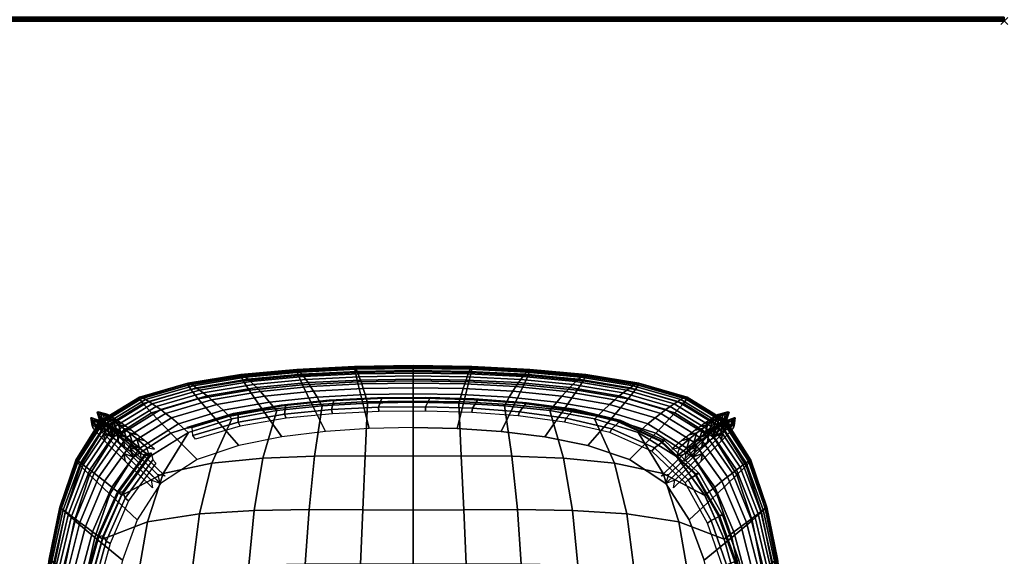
# Model space of a CAD drawing. Header units: inches. Extents: x -28 to 347, y 450 to 546.
# Tile 20 of 30: x 318 to 347, y 506 to 522. Entities that reach past the tile are written whole.
import ezdxf
from ezdxf.enums import TextEntityAlignment as Align

# ---------------------------------------------------------------- set-up
doc = ezdxf.new("R2010")
doc.units = ezdxf.units.IN
doc.header["$MEASUREMENT"] = 0
doc.header["$PDMODE"] = 3
doc.header["$PDSIZE"] = 0.1
for name, color, linetype in [('A-FURN-3-BE_HOLD-STOR-TOP-WOOD-TRIM-HORIZONTAL', 37, 'Continuous'), ('A-FURN-3-NODE', 7, 'Continuous'), ('A-FURN-3-OPENEST-SEAT-FABRIC-BASE', 144, 'Continuous'), ('A-FURN-3-OPENEST-SEAT-FABRIC-SURFACE', 141, 'Continuous'), ('A-FURN-3-OPENEST-SEAT-FRAME', 254, 'Continuous'), ('A-FURN-3-OPENEST-SEAT-THREAD', 254, 'Continuous'), ('A-FURN-HAWORTH-ATT', 7, 'Continuous')]:
    doc.layers.add(name, color=color, linetype=linetype)

# ---------------------------------------------------------------- blocks, each defined once
blk = doc.blocks.new('SOPN-XX-3D-3')
at = {"layer": 'A-FURN-3-OPENEST-SEAT-FRAME'}
for points, invisible_edges in [([(0.003, 8.58), (-1.272, 8.553), (-1.384, -8.582, 0), (0.003, -8.56, 0)], 10), ([(0.003, -8.56, 0), (0.003, 8.58), (1.279, 8.553), (1.39, -8.582, 0)], 5), ([(-5.061, 8.058), (-5.523, -8.893, 0), (-4.14, -8.875, 0), (-3.811, 8.312)], 5), ([(-2.769, -8.67, 0), (-2.545, 8.468), (-3.811, 8.312), (-4.14, -8.875, 0)], 5), ([(-1.272, 8.553), (-2.545, 8.468), (-2.769, -8.67, 0), (-1.384, -8.582, 0)], 10), ([(1.39, -8.582, 0), (1.279, 8.553), (2.551, 8.468), (2.775, -8.67, 0)], 5), ([(4.147, -8.875, 0), (2.775, -8.67, 0), (2.551, 8.468), (3.817, 8.312)], 10), ([(3.817, 8.312), (5.067, 8.058), (5.529, -8.893, 0), (4.147, -8.875, 0)], 10), ([(-5.523, -8.893, 0), (-5.061, 8.058), (-6.268, 7.65), (-6.839, -8.484, 0)], 5), ([(6.845, -8.484, 0), (5.529, -8.893, 0), (5.067, 8.058), (6.274, 7.65)], 10), ([(-7.328, 6.953), (-7.863, -7.556, 0), (-6.839, -8.484, 0), (-6.268, 7.65)], 5), ([(6.274, 7.65), (7.334, 6.953), (7.869, -7.556, 0), (6.845, -8.484, 0)], 10), ([(-7.863, -7.556, 0), (-7.328, 6.953), (-8.005, 5.904, 0), (-8.425, -6.443, 0)], 5), ([(8.431, -6.443, 0), (7.869, -7.556, 0), (7.334, 6.953), (8.012, 5.904, 0)], 10), ([(-8.436, 4.728, 0), (-8.724, -5.227, 0), (-8.425, -6.443, 0), (-8.005, 5.904, 0)], 5), ([(8.012, 5.904, 0), (8.443, 4.728, 0), (8.731, -5.227, 0), (8.431, -6.443, 0)], 10)]:
    blk.add_3dface(points, dxfattribs=dict(at, invisible_edges=invisible_edges))
at = {"layer": 'A-FURN-3-OPENEST-SEAT-FABRIC-BASE'}
mesh = blk.add_polymesh((13, 17), dxfattribs=at)
for k, corner in enumerate([(7.646, 7.735, 16.566), (7.937, 7.984, 15.5), (8.149, 8.155, 14.4), (8.321, 8.289, 13.288), (8.469, 8.398, 12.169), (8.599, 8.49, 11.047), (8.715, 8.569, 9.922), (8.819, 8.636, 8.795), (8.912, 8.693, 7.666), (8.994, 8.738, 6.537), (9.055, 8.765, 5.405), (9.086, 8.761, 4.272), (9.066, 8.709, 3.14), (8.968, 8.582, 2.018), (8.712, 8.305, 0.954), (8.129, 7.723, 0.204), (7.334, 6.953), (6.533, 8.437, 16.566), (6.813, 8.686, 15.5), (7.018, 8.857, 14.4), (7.186, 8.991, 13.288), (7.33, 9.099, 12.169), (7.458, 9.191, 11.047), (7.573, 9.269, 9.922), (7.676, 9.336, 8.795), (7.77, 9.393, 7.666), (7.852, 9.437, 6.537), (7.915, 9.463, 5.405), (7.948, 9.459, 4.272), (7.932, 9.407, 3.14), (7.84, 9.279, 2.018), (7.597, 9.002, 0.954), (7.038, 8.42, 0.204), (6.274, 7.65), (5.27, 8.832, 16.566), (5.519, 9.08, 15.5), (5.701, 9.252, 14.4), (5.851, 9.386, 13.288), (5.981, 9.496, 12.169), (6.096, 9.589, 11.047), (6.2, 9.668, 9.922), (6.295, 9.736, 8.795), (6.38, 9.794, 7.666), (6.455, 9.84, 6.537), (6.514, 9.867, 5.405), (6.545, 9.864, 4.272), (6.533, 9.813, 3.14), (6.453, 9.686, 2.018), (6.238, 9.41, 0.954), (5.744, 8.828, 0.204), (5.067, 8.058), (3.967, 9.071, 16.566), (4.168, 9.319, 15.5), (4.316, 9.492, 14.4), (4.438, 9.626, 13.288), (4.543, 9.737, 12.169), (4.637, 9.831, 11.047), (4.722, 9.911, 9.922), (4.8, 9.981, 8.795), (4.87, 10.04, 7.666), (4.932, 10.088, 6.537), (4.981, 10.116, 5.405), (5.007, 10.115, 4.272), (4.998, 10.064, 3.14), (4.935, 9.939, 2.018), (4.762, 9.663, 0.954), (4.363, 9.082, 0.204), (3.817, 8.312), (2.65, 9.213, 16.566), (2.791, 9.462, 15.5), (2.895, 9.635, 14.4), (2.98, 9.77, 13.288), (3.055, 9.882, 12.169), (3.121, 9.977, 11.047), (3.181, 10.058, 9.922), (3.236, 10.129, 8.795), (3.286, 10.19, 7.666), (3.33, 10.238, 6.537), (3.364, 10.268, 5.405), (3.383, 10.268, 4.272), (3.377, 10.218, 3.14), (3.333, 10.094, 2.018), (3.213, 9.819, 0.954), (2.934, 9.238, 0.204), (2.551, 8.468), (1.328, 9.288, 16.566), (1.4, 9.537, 15.5), (1.453, 9.71, 14.4), (1.498, 9.846, 13.288), (1.536, 9.958, 12.169), (1.57, 10.054, 11.047), (1.601, 10.136, 9.922), (1.63, 10.208, 8.795), (1.655, 10.27, 7.666), (1.678, 10.319, 6.537), (1.696, 10.35, 5.405), (1.706, 10.35, 4.272), (1.703, 10.302, 3.14), (1.681, 10.178, 2.018), (1.619, 9.903, 0.954), (1.475, 9.322, 0.204), (1.279, 8.553), (0.003, 9.311, 16.566), (0.003, 9.56, 15.5), (0.003, 9.733, 14.4), (0.003, 9.869, 13.288), (0.003, 9.982, 12.169), (0.003, 10.077, 11.047), (0.003, 10.16, 9.922), (0.003, 10.232, 8.795), (0.003, 10.294, 7.666), (0.003, 10.344, 6.537), (0.003, 10.375, 5.405), (0.003, 10.376, 4.272), (0.003, 10.328, 3.14), (0.003, 10.204, 2.018), (0.003, 9.93, 0.954), (0.003, 9.349, 0.204), (0.003, 8.58), (-1.322, 9.288, 16.566), (-1.394, 9.537, 15.5), (-1.447, 9.71, 14.4), (-1.491, 9.846, 13.288), (-1.53, 9.958, 12.169), (-1.564, 10.054, 11.047), (-1.595, 10.136, 9.922), (-1.623, 10.208, 8.795), (-1.649, 10.27, 7.666), (-1.672, 10.319, 6.537), (-1.69, 10.35, 5.405), (-1.7, 10.35, 4.272), (-1.697, 10.302, 3.14), (-1.675, 10.178, 2.018), (-1.612, 9.903, 0.954), (-1.469, 9.322, 0.204), (-1.272, 8.553), (-2.644, 9.213, 16.566), (-2.785, 9.462, 15.5), (-2.888, 9.635, 14.4), (-2.974, 9.77, 13.288), (-3.048, 9.882, 12.169), (-3.115, 9.977, 11.047), (-3.175, 10.058, 9.922), (-3.23, 10.129, 8.795), (-3.28, 10.19, 7.666), (-3.323, 10.238, 6.537), (-3.358, 10.268, 5.405), (-3.377, 10.268, 4.272), (-3.371, 10.218, 3.14), (-3.327, 10.094, 2.018), (-3.207, 9.819, 0.954), (-2.927, 9.238, 0.204), (-2.545, 8.468), (-3.961, 9.071, 16.566), (-4.162, 9.319, 15.5), (-4.31, 9.492, 14.4), (-4.431, 9.626, 13.288), (-4.537, 9.737, 12.169), (-4.631, 9.831, 11.047), (-4.716, 9.911, 9.922), (-4.794, 9.981, 8.795), (-4.864, 10.04, 7.666), (-4.926, 10.088, 6.537), (-4.974, 10.116, 5.405), (-5.001, 10.115, 4.272), (-4.992, 10.064, 3.14), (-4.929, 9.939, 2.018), (-4.756, 9.663, 0.954), (-4.357, 9.082, 0.204), (-3.811, 8.312), (-5.264, 8.832, 16.566), (-5.512, 9.08, 15.5), (-5.695, 9.252, 14.4), (-5.845, 9.386, 13.288), (-5.975, 9.496, 12.169), (-6.09, 9.589, 11.047), (-6.194, 9.668, 9.922), (-6.288, 9.736, 8.795), (-6.374, 9.794, 7.666), (-6.449, 9.84, 6.537), (-6.508, 9.867, 5.405), (-6.539, 9.864, 4.272), (-6.527, 9.813, 3.14), (-6.447, 9.686, 2.018), (-6.232, 9.41, 0.954), (-5.738, 8.828, 0.204), (-5.061, 8.058), (-6.527, 8.437, 16.566), (-6.807, 8.686, 15.5), (-7.012, 8.857, 14.4), (-7.18, 8.991, 13.288), (-7.324, 9.099, 12.169), (-7.452, 9.191, 11.047), (-7.567, 9.269, 9.922), (-7.67, 9.336, 8.795), (-7.764, 9.393, 7.666), (-7.846, 9.437, 6.537), (-7.909, 9.463, 5.405), (-7.942, 9.459, 4.272), (-7.926, 9.407, 3.14), (-7.834, 9.279, 2.018), (-7.59, 9.002, 0.954), (-7.032, 8.42, 0.204), (-6.268, 7.65), (-7.64, 7.735, 16.566), (-7.931, 7.984, 15.5), (-8.143, 8.155, 14.4), (-8.315, 8.289, 13.288), (-8.463, 8.398, 12.169), (-8.593, 8.49, 11.047), (-8.708, 8.569, 9.922), (-8.813, 8.636, 8.795), (-8.906, 8.693, 7.666), (-8.987, 8.738, 6.537), (-9.049, 8.765, 5.405), (-9.08, 8.761, 4.272), (-9.06, 8.709, 3.14), (-8.962, 8.582, 2.018), (-8.706, 8.305, 0.954), (-8.123, 7.723, 0.204), (-7.328, 6.953, 0)]):
    mesh.set_mesh_vertex(divmod(k, 17), corner)
mesh = blk.add_polymesh((13, 17), dxfattribs=at)
for k, corner in enumerate([(-7.863, -7.556, 0), (-8.688, -8.273, 0.231), (-9.263, -8.787, 1.028), (-9.513, -9.026, 2.098), (-9.613, -9.136, 3.215), (-9.633, -9.177, 4.342), (-9.602, -9.174, 5.47), (-9.537, -9.142, 6.595), (-9.453, -9.093, 7.719), (-9.355, -9.032, 8.841), (-9.245, -8.961, 9.962), (-9.123, -8.88, 11.08), (-8.987, -8.786, 12.196), (-8.832, -8.675, 13.308), (-8.652, -8.543, 14.413), (-8.431, -8.375, 15.507), (-8.13, -8.138, 16.566), (-8.425, -6.443, 0), (-9.251, -7.131, 0.23), (-9.833, -7.623, 1.026), (-10.091, -7.849, 2.096), (-10.202, -7.953, 3.214), (-10.236, -7.99, 4.341), (-10.219, -7.984, 5.468), (-10.171, -7.951, 6.594), (-10.103, -7.9, 7.718), (-10.021, -7.839, 8.84), (-9.928, -7.768, 9.961), (-9.821, -7.687, 11.079), (-9.698, -7.594, 12.195), (-9.555, -7.486, 13.307), (-9.383, -7.358, 14.413), (-9.168, -7.196, 15.506), (-8.869, -6.967, 16.566), (-8.724, -5.227, 0), (-9.551, -5.833, 0.229), (-10.137, -6.265, 1.022), (-10.403, -6.462, 2.092), (-10.524, -6.551, 3.21), (-10.568, -6.582, 4.337), (-10.564, -6.574, 5.465), (-10.529, -6.542, 6.591), (-10.474, -6.495, 7.715), (-10.407, -6.437, 8.838), (-10.327, -6.372, 9.959), (-10.232, -6.298, 11.078), (-10.121, -6.214, 12.194), (-9.987, -6.116, 13.306), (-9.823, -6.001, 14.412), (-9.613, -5.857, 15.506), (-9.316, -5.655, 16.566), (-8.906, -3.986, 0), (-9.731, -4.471, 0.227), (-10.321, -4.811, 1.016), (-10.59, -4.966, 2.085), (-10.715, -5.035, 3.204), (-10.765, -5.057, 4.331), (-10.766, -5.048, 5.46), (-10.738, -5.019, 6.586), (-10.69, -4.979, 7.711), (-10.629, -4.93, 8.834), (-10.556, -4.875, 9.955), (-10.468, -4.813, 11.075), (-10.362, -4.743, 12.192), (-10.234, -4.663, 13.305), (-10.074, -4.569, 14.411), (-9.867, -4.453, 15.506), (-9.571, -4.29, 16.566), (-9.017, -2.737, 0), (-9.839, -3.068, 0.224), (-10.429, -3.297, 1.009), (-10.701, -3.398, 2.077), (-10.827, -3.443, 3.196), (-10.878, -3.456, 4.324), (-10.882, -3.448, 5.453), (-10.855, -3.426, 6.58), (-10.81, -3.396, 7.705), (-10.751, -3.36, 8.829), (-10.681, -3.32, 9.951), (-10.595, -3.276, 11.071), (-10.492, -3.225, 12.189), (-10.365, -3.169, 13.303), (-10.207, -3.102, 14.41), (-10.002, -3.021, 15.505), (-9.708, -2.909, 16.566), (-9.075, -1.485, 0), (-9.893, -1.642, 0.221), (-10.484, -1.743, 1), (-10.757, -1.786, 2.068), (-10.882, -1.805, 3.187), (-10.934, -1.808, 4.316), (-10.937, -1.802, 5.445), (-10.911, -1.79, 6.573), (-10.866, -1.773, 7.699), (-10.808, -1.753, 8.824), (-10.737, -1.732, 9.947), (-10.652, -1.708, 11.067), (-10.55, -1.681, 12.186), (-10.424, -1.651, 13.3), (-10.267, -1.617, 14.408), (-10.062, -1.576, 15.504), (-9.769, -1.521, 16.566), (-9.088, -0.231, 0), (-9.903, -0.205, 0.217), (-10.495, -0.171, 0.991), (-10.768, -0.151, 2.058), (-10.893, -0.143, 3.178), (-10.943, -0.138, 4.307), (-10.946, -0.134, 5.437), (-10.919, -0.132, 6.566), (-10.874, -0.13, 7.693), (-10.815, -0.128, 8.818), (-10.745, -0.127, 9.942), (-10.66, -0.126, 11.063), (-10.558, -0.125, 12.182), (-10.432, -0.124, 13.298), (-10.276, -0.125, 14.407), (-10.072, -0.127, 15.503), (-9.78, -0.133, 16.566), (-9.041, 1.022, 0), (-9.852, 1.232, 0.214), (-10.445, 1.401, 0.982), (-10.718, 1.482, 2.048), (-10.842, 1.518, 3.168), (-10.892, 1.532, 4.298), (-10.895, 1.532, 5.429), (-10.868, 1.525, 6.559), (-10.823, 1.512, 7.686), (-10.765, 1.495, 8.812), (-10.694, 1.477, 9.937), (-10.61, 1.456, 11.059), (-10.508, 1.431, 12.179), (-10.383, 1.402, 13.295), (-10.227, 1.367, 14.405), (-10.025, 1.321, 15.503), (-9.734, 1.255, 16.566), (-8.923, 2.27, 0), (-9.73, 2.654, 0.211), (-10.323, 2.95, 0.973), (-10.597, 3.09, 2.039), (-10.72, 3.152, 3.159), (-10.769, 3.175, 4.29), (-10.771, 3.174, 5.422), (-10.743, 3.157, 6.552), (-10.697, 3.131, 7.68), (-10.638, 3.098, 8.807), (-10.568, 3.061, 9.932), (-10.483, 3.019, 11.055), (-10.381, 2.971, 12.176), (-10.256, 2.914, 13.293), (-10.1, 2.847, 14.404), (-9.898, 2.761, 15.502), (-9.609, 2.638, 16.566), (-8.728, 3.509, 0), (-9.531, 4.046, 0.208), (-10.124, 4.454, 0.966), (-10.396, 4.647, 2.031), (-10.517, 4.733, 3.152), (-10.563, 4.765, 4.283), (-10.562, 4.762, 5.415), (-10.531, 4.739, 6.546), (-10.482, 4.702, 7.675), (-10.42, 4.656, 8.802), (-10.347, 4.604, 9.928), (-10.259, 4.545, 11.052), (-10.155, 4.477, 12.173), (-10.028, 4.397, 13.291), (-9.872, 4.302, 14.402), (-9.669, 4.181, 15.501), (-9.381, 4.008, 16.566), (-8.436, 4.728, 0), (-9.237, 5.387, 0.206), (-9.828, 5.886, 0.96), (-10.097, 6.122, 2.024), (-10.212, 6.227, 3.145), (-10.252, 6.268, 4.277), (-10.244, 6.266, 5.41), (-10.206, 6.238, 6.541), (-10.15, 6.194, 7.67), (-10.081, 6.14, 8.798), (-10.001, 6.077, 9.925), (-9.907, 6.005, 11.049), (-9.797, 5.922, 12.171), (-9.666, 5.825, 13.289), (-9.507, 5.708, 14.401), (-9.302, 5.559, 15.501), (-9.014, 5.346, 16.566), (-8.005, 5.904, 0), (-8.803, 6.645, 0.204), (-9.39, 7.204, 0.956), (-9.653, 7.469, 2.02), (-9.76, 7.588, 3.141), (-9.79, 7.635, 4.273), (-9.771, 7.635, 5.406), (-9.722, 7.605, 6.538), (-9.653, 7.558, 7.667), (-9.573, 7.499, 8.796), (-9.481, 7.43, 9.922), (-9.377, 7.351, 11.047), (-9.257, 7.26, 12.17), (-9.118, 7.152, 13.288), (-8.953, 7.022, 14.4), (-8.745, 6.855, 15.5), (-8.455, 6.616, 16.566), (-7.328, 6.953, 0), (-8.123, 7.723, 0.204), (-8.706, 8.305, 0.954), (-8.962, 8.582, 2.018), (-9.06, 8.709, 3.14), (-9.08, 8.761, 4.272), (-9.049, 8.765, 5.405), (-8.987, 8.738, 6.537), (-8.906, 8.693, 7.666), (-8.813, 8.636, 8.795), (-8.708, 8.569, 9.922), (-8.593, 8.49, 11.047), (-8.463, 8.398, 12.169), (-8.315, 8.289, 13.288), (-8.143, 8.155, 14.4), (-7.931, 7.984, 15.5), (-7.64, 7.735, 16.566)]):
    mesh.set_mesh_vertex(divmod(k, 17), corner)
mesh = blk.add_polymesh((13, 17), dxfattribs=at)
for k, corner in enumerate([(8.136, -8.138, 16.566), (8.437, -8.375, 15.507), (8.658, -8.543, 14.413), (8.839, -8.675, 13.308), (8.993, -8.786, 12.196), (9.13, -8.88, 11.08), (9.251, -8.961, 9.962), (9.361, -9.032, 8.841), (9.459, -9.093, 7.719), (9.544, -9.142, 6.595), (9.608, -9.174, 5.47), (9.639, -9.177, 4.342), (9.619, -9.136, 3.215), (9.519, -9.026, 2.098), (9.27, -8.787, 1.028), (8.694, -8.273, 0.231), (7.869, -7.556, 0), (8.875, -6.967, 16.566), (9.174, -7.196, 15.506), (9.389, -7.358, 14.413), (9.561, -7.486, 13.307), (9.704, -7.594, 12.195), (9.827, -7.687, 11.079), (9.934, -7.768, 9.961), (10.027, -7.839, 8.84), (10.109, -7.9, 7.718), (10.177, -7.951, 6.594), (10.225, -7.984, 5.468), (10.242, -7.99, 4.341), (10.208, -7.953, 3.214), (10.097, -7.849, 2.096), (9.839, -7.623, 1.026), (9.257, -7.131, 0.23), (8.431, -6.443, 0), (9.323, -5.655, 16.566), (9.619, -5.857, 15.506), (9.829, -6.001, 14.412), (9.993, -6.116, 13.306), (10.127, -6.214, 12.194), (10.239, -6.298, 11.078), (10.333, -6.372, 9.959), (10.413, -6.437, 8.838), (10.481, -6.495, 7.715), (10.535, -6.542, 6.591), (10.57, -6.574, 5.465), (10.574, -6.582, 4.337), (10.53, -6.551, 3.21), (10.41, -6.462, 2.092), (10.144, -6.265, 1.022), (9.557, -5.833, 0.229), (8.731, -5.227, 0), (9.578, -4.29, 16.566), (9.873, -4.453, 15.506), (10.08, -4.569, 14.411), (10.24, -4.663, 13.305), (10.368, -4.743, 12.192), (10.474, -4.813, 11.075), (10.562, -4.875, 9.955), (10.635, -4.93, 8.834), (10.696, -4.979, 7.711), (10.744, -5.019, 6.586), (10.773, -5.048, 5.46), (10.771, -5.057, 4.331), (10.721, -5.035, 3.204), (10.597, -4.966, 2.085), (10.327, -4.811, 1.016), (9.737, -4.471, 0.227), (8.913, -3.986, 0), (9.714, -2.909, 16.566), (10.008, -3.021, 15.505), (10.213, -3.102, 14.41), (10.372, -3.169, 13.303), (10.498, -3.225, 12.189), (10.601, -3.276, 11.071), (10.687, -3.32, 9.951), (10.758, -3.36, 8.829), (10.816, -3.396, 7.705), (10.862, -3.426, 6.58), (10.888, -3.448, 5.453), (10.884, -3.456, 4.324), (10.833, -3.443, 3.196), (10.707, -3.398, 2.077), (10.436, -3.297, 1.009), (9.845, -3.068, 0.224), (9.023, -2.737), (9.776, -1.521, 16.566), (10.068, -1.576, 15.504), (10.273, -1.617, 14.408), (10.43, -1.651, 13.3), (10.556, -1.681, 12.186), (10.659, -1.708, 11.067), (10.743, -1.732, 9.947), (10.814, -1.753, 8.824), (10.872, -1.773, 7.699), (10.917, -1.79, 6.573), (10.943, -1.802, 5.445), (10.94, -1.808, 4.316), (10.888, -1.805, 3.187), (10.763, -1.786, 2.068), (10.491, -1.743, 1), (9.899, -1.642, 0.221), (9.081, -1.485, 0), (9.787, -0.133, 16.566), (10.078, -0.127, 15.503), (10.282, -0.125, 14.407), (10.438, -0.124, 13.298), (10.564, -0.125, 12.182), (10.666, -0.126, 11.063), (10.751, -0.127, 9.942), (10.822, -0.128, 8.818), (10.88, -0.13, 7.693), (10.926, -0.132, 6.566), (10.952, -0.134, 5.437), (10.949, -0.138, 4.307), (10.899, -0.143, 3.178), (10.774, -0.151, 2.058), (10.501, -0.171, 0.991), (9.909, -0.205, 0.217), (9.094, -0.231, 0), (9.74, 1.255, 16.566), (10.031, 1.321, 15.503), (10.233, 1.367, 14.405), (10.389, 1.402, 13.295), (10.514, 1.431, 12.179), (10.616, 1.456, 11.059), (10.701, 1.477, 9.937), (10.771, 1.495, 8.812), (10.829, 1.512, 7.686), (10.874, 1.525, 6.559), (10.901, 1.532, 5.429), (10.899, 1.532, 4.298), (10.848, 1.518, 3.168), (10.724, 1.482, 2.048), (10.451, 1.401, 0.982), (9.858, 1.232, 0.214), (9.047, 1.022, 0), (9.615, 2.638, 16.566), (9.905, 2.761, 15.502), (10.107, 2.847, 14.404), (10.262, 2.914, 13.293), (10.387, 2.971, 12.176), (10.489, 3.019, 11.055), (10.574, 3.061, 9.932), (10.645, 3.098, 8.807), (10.703, 3.131, 7.68), (10.75, 3.157, 6.552), (10.777, 3.174, 5.422), (10.775, 3.175, 4.29), (10.726, 3.152, 3.159), (10.603, 3.09, 2.039), (10.33, 2.95, 0.973), (9.736, 2.654, 0.211), (8.929, 2.27, 0), (9.387, 4.008, 16.566), (9.676, 4.181, 15.501), (9.878, 4.302, 14.402), (10.035, 4.397, 13.291), (10.161, 4.477, 12.173), (10.265, 4.545, 11.052), (10.353, 4.604, 9.928), (10.426, 4.656, 8.802), (10.488, 4.702, 7.675), (10.538, 4.739, 6.546), (10.568, 4.762, 5.415), (10.57, 4.765, 4.283), (10.523, 4.733, 3.152), (10.403, 4.647, 2.031), (10.13, 4.454, 0.966), (9.537, 4.046, 0.208), (8.734, 3.509, 0), (9.02, 5.346, 16.566), (9.309, 5.559, 15.501), (9.513, 5.708, 14.401), (9.673, 5.825, 13.289), (9.804, 5.922, 12.171), (9.913, 6.005, 11.049), (10.007, 6.077, 9.925), (10.087, 6.14, 8.798), (10.156, 6.194, 7.67), (10.213, 6.238, 6.541), (10.25, 6.266, 5.41), (10.258, 6.268, 4.277), (10.218, 6.227, 3.145), (10.103, 6.122, 2.024), (9.834, 5.886, 0.96), (9.243, 5.387, 0.206), (8.443, 4.728, 0), (8.461, 6.616, 16.566), (8.751, 6.855, 15.5), (8.959, 7.022, 14.4), (9.125, 7.152, 13.288), (9.264, 7.26, 12.17), (9.383, 7.351, 11.047), (9.487, 7.43, 9.922), (9.579, 7.499, 8.796), (9.66, 7.558, 7.667), (9.728, 7.605, 6.538), (9.777, 7.635, 5.406), (9.796, 7.635, 4.273), (9.766, 7.588, 3.141), (9.659, 7.469, 2.02), (9.396, 7.204, 0.956), (8.809, 6.645, 0.204), (8.012, 5.904, 0), (7.646, 7.735, 16.566), (7.937, 7.984, 15.5), (8.149, 8.155, 14.4), (8.321, 8.289, 13.288), (8.469, 8.398, 12.169), (8.599, 8.49, 11.047), (8.715, 8.569, 9.922), (8.819, 8.636, 8.795), (8.912, 8.693, 7.666), (8.994, 8.738, 6.537), (9.055, 8.765, 5.405), (9.086, 8.761, 4.272), (9.066, 8.709, 3.14), (8.968, 8.582, 2.018), (8.712, 8.305, 0.954), (8.129, 7.723, 0.204), (7.334, 6.953)]):
    mesh.set_mesh_vertex(divmod(k, 17), corner)
at = {"layer": 'A-FURN-3-OPENEST-SEAT-FABRIC-SURFACE'}
mesh = blk.add_polymesh((13, 13), dxfattribs=at)
for k, corner in enumerate([(-8.13, -8.138, 16.566), (-7.005, -9.028, 16.566), (-5.68, -9.579, 16.566), (-4.284, -9.911, 16.566), (-2.863, -10.105, 16.566), (-1.431, -10.202, 16.566), (0.003, -10.231, 16.566), (1.438, -10.202, 16.566), (2.869, -10.105, 16.566), (4.291, -9.911, 16.566), (5.686, -9.579, 16.566), (7.011, -9.028, 16.566), (8.136, -8.138, 16.566), (-8.87, -6.964, 16.566), (-7.663, -7.763, 16.606), (-6.202, -8.211, 16.668), (-4.64, -8.438, 16.74), (-3.054, -8.536, 16.807), (-1.492, -8.564, 16.857), (0.003, -8.565, 16.877), (1.499, -8.564, 16.857), (3.06, -8.536, 16.807), (4.646, -8.438, 16.74), (6.208, -8.211, 16.668), (7.669, -7.763, 16.606), (8.876, -6.964, 16.566), (-9.317, -5.651, 16.566), (-8.009, -6.287, 16.667), (-6.466, -6.638, 16.789), (-4.827, -6.809, 16.914), (-3.167, -6.878, 17.023), (-1.541, -6.892, 17.102), (0.003, -6.891, 17.132), (1.547, -6.892, 17.102), (3.173, -6.878, 17.023), (4.834, -6.809, 16.914), (6.473, -6.638, 16.789), (8.015, -6.287, 16.667), (9.323, -5.651, 16.566), (-9.572, -4.287, 16.566), (-8.157, -4.723, 16.737), (-6.569, -4.975, 16.911), (-4.908, -5.111, 17.074), (-3.23, -5.177, 17.206), (-1.581, -5.203, 17.297), (0.003, -5.208, 17.333), (1.587, -5.203, 17.297), (3.236, -5.177, 17.206), (4.914, -5.111, 17.074), (6.575, -4.975, 16.911), (8.163, -4.723, 16.737), (9.578, -4.287, 16.566), (-9.708, -2.906, 16.566), (-8.195, -3.142, 16.801), (-6.583, -3.298, 17.016), (-4.929, -3.401, 17.201), (-3.263, -3.468, 17.34), (-1.611, -3.507, 17.431), (0.003, -3.519, 17.466), (1.617, -3.507, 17.431), (3.269, -3.468, 17.34), (4.935, -3.401, 17.201), (6.589, -3.298, 17.016), (8.201, -3.142, 16.801), (9.714, -2.906, 16.566), (-9.769, -1.52, 16.566), (-8.183, -1.597, 16.849), (-6.562, -1.666, 17.09), (-4.923, -1.727, 17.286), (-3.276, -1.778, 17.424), (-1.631, -1.813, 17.511), (0.003, -1.827, 17.544), (1.637, -1.813, 17.511), (3.282, -1.778, 17.424), (4.929, -1.727, 17.286), (6.569, -1.666, 17.09), (8.19, -1.597, 16.849), (9.776, -1.52, 16.566), (-9.78, -0.133, 16.566), (-8.167, -0.133, 16.868), (-6.544, -0.133, 17.117), (-4.914, -0.133, 17.315), (-3.278, -0.133, 17.451), (-1.638, -0.133, 17.535), (0.003, -0.133, 17.566), (1.645, -0.133, 17.535), (3.284, -0.133, 17.451), (4.92, -0.133, 17.315), (6.55, -0.133, 17.117), (8.173, -0.133, 16.868), (9.787, -0.133, 16.566), (-9.734, 1.254, 16.566), (-8.149, 1.312, 16.848), (-6.532, 1.357, 17.085), (-4.899, 1.394, 17.277), (-3.26, 1.424, 17.411), (-1.623, 1.444, 17.494), (0.003, 1.452, 17.526), (1.629, 1.444, 17.494), (3.266, 1.424, 17.411), (4.906, 1.394, 17.277), (6.538, 1.357, 17.085), (8.155, 1.312, 16.848), (9.741, 1.254, 16.566), (-9.609, 2.636, 16.566), (-8.095, 2.818, 16.799), (-6.495, 2.918, 17.008), (-4.858, 2.978, 17.186), (-3.212, 3.012, 17.318), (-1.584, 3.03, 17.404), (0.003, 3.035, 17.437), (1.59, 3.03, 17.404), (3.218, 3.012, 17.318), (4.864, 2.978, 17.186), (6.501, 2.918, 17.008), (8.101, 2.818, 16.799), (9.615, 2.636, 16.566), (-9.381, 4.005, 16.566), (-7.965, 4.344, 16.734), (-6.398, 4.507, 16.902), (-4.771, 4.583, 17.057), (-3.133, 4.612, 17.181), (-1.529, 4.616, 17.266), (0.003, 4.614, 17.299), (1.535, 4.616, 17.266), (3.139, 4.612, 17.181), (4.777, 4.583, 17.057), (6.404, 4.507, 16.902), (7.971, 4.344, 16.734), (9.388, 4.005, 16.566), (-9.015, 5.343, 16.566), (-7.706, 5.841, 16.665), (-6.198, 6.072, 16.781), (-4.614, 6.171, 16.899), (-3.018, 6.199, 17.001), (-1.463, 6.194, 17.075), (0.003, 6.187, 17.103), (1.469, 6.194, 17.075), (3.025, 6.199, 17.001), (4.62, 6.171, 16.899), (6.204, 6.072, 16.781), (7.712, 5.841, 16.665), (9.021, 5.343, 16.566), (-8.456, 6.613, 16.566), (-7.251, 7.242, 16.605), (-5.84, 7.547, 16.664), (-4.356, 7.691, 16.731), (-2.858, 7.746, 16.794), (-1.392, 7.756, 16.84), (0.003, 7.753, 16.859), (1.398, 7.756, 16.84), (2.865, 7.746, 16.794), (4.362, 7.691, 16.731), (5.846, 7.547, 16.664), (7.258, 7.242, 16.605), (8.462, 6.613, 16.566), (-7.64, 7.735, 16.566), (-6.52, 8.44, 16.566), (-5.257, 8.833, 16.566), (-3.956, 9.071, 16.566), (-2.641, 9.213, 16.566), (-1.32, 9.288, 16.566), (0.003, 9.311, 16.566), (1.326, 9.288, 16.566), (2.647, 9.213, 16.566), (3.962, 9.071, 16.566), (5.263, 8.833, 16.566), (6.526, 8.44, 16.566), (7.646, 7.735, 16.566)]):
    mesh.set_mesh_vertex(divmod(k, 13), corner)
at = {"layer": 'A-FURN-3-OPENEST-SEAT-THREAD'}
mesh = blk.add_polymesh((2, 48), dxfattribs=dict(at, n_close=True))
for k, corner in enumerate([(-6.556, 8.591, 16.504), (-5.214, 8.999, 16.504), (-3.832, 9.241, 16.504), (-2.435, 9.38, 16.504), (-1.034, 9.448, 16.504), (0.37, 9.459, 16.504), (1.772, 9.418, 16.504), (3.171, 9.313, 16.504), (4.561, 9.119, 16.504), (5.922, 8.79, 16.504), (7.186, 8.207, 16.504), (8.185, 7.258, 16.504), (8.88, 6.048, 16.504), (9.35, 4.729, 16.504), (9.652, 3.36, 16.504), (9.831, 1.969, 16.504), (9.918, 0.569, 16.504), (9.936, -0.834, 16.504), (9.899, -2.237, 16.504), (9.798, -3.636, 16.504), (9.598, -5.024, 16.504), (9.24, -6.378, 16.504), (8.637, -7.634, 16.504), (7.716, -8.667, 16.504), (6.531, -9.395, 16.504), (5.209, -9.852, 16.504), (3.835, -10.13, 16.504), (2.441, -10.289, 16.504), (1.04, -10.365, 16.504), (-0.363, -10.379, 16.504), (-1.766, -10.335, 16.504), (-3.164, -10.22, 16.504), (-4.551, -10.007, 16.504), (-5.906, -9.652, 16.504), (-7.184, -9.083, 16.504), (-8.273, -8.201, 16.504), (-9.017, -7.012, 16.504), (-9.469, -5.683, 16.504), (-9.726, -4.303, 16.504), (-9.863, -2.907, 16.504), (-9.925, -1.505, 16.504), (-9.935, -0.101, 16.504), (-9.886, 1.302, 16.504), (-9.756, 2.699, 16.504), (-9.521, 4.082, 16.504), (-9.144, 5.434, 16.504), (-8.574, 6.716, 16.504), (-7.748, 7.85, 16.504), (-6.538, 8.565, 16.646), (-5.199, 8.971, 16.646), (-3.821, 9.211, 16.646), (-2.429, 9.351, 16.646), (-1.031, 9.418, 16.646), (0.369, 9.429, 16.646), (1.767, 9.388, 16.646), (3.163, 9.283, 16.646), (4.548, 9.091, 16.646), (5.906, 8.764, 16.646), (7.167, 8.184, 16.646), (8.163, 7.237, 16.646), (8.855, 6.03, 16.646), (9.323, 4.715, 16.646), (9.623, 3.35, 16.646), (9.802, 1.962, 16.646), (9.888, 0.566, 16.646), (9.906, -0.833, 16.646), (9.869, -2.232, 16.646), (9.769, -3.628, 16.646), (9.57, -5.012, 16.646), (9.213, -6.361, 16.646), (8.613, -7.615, 16.646), (7.696, -8.645, 16.646), (6.514, -9.37, 16.646), (5.194, -9.824, 16.646), (3.824, -10.101, 16.646), (2.434, -10.26, 16.646), (1.037, -10.335, 16.646), (-0.362, -10.349, 16.646), (-1.761, -10.305, 16.646), (-3.155, -10.191, 16.646), (-4.538, -9.979, 16.646), (-5.89, -9.627, 16.646), (-7.165, -9.06, 16.646), (-8.251, -8.181, 16.646), (-8.992, -6.994, 16.646), (-9.441, -5.669, 16.646), (-9.697, -4.293, 16.646), (-9.833, -2.9, 16.646), (-9.895, -1.502, 16.646), (-9.905, -0.102, 16.646), (-9.856, 1.297, 16.646), (-9.727, 2.69, 16.646), (-9.493, 4.07, 16.646), (-9.118, 5.418, 16.646), (-8.55, 6.697, 16.646), (-7.727, 7.828, 16.646)]):
    mesh.set_mesh_vertex(divmod(k, 48), corner)
mesh = blk.add_polymesh((2, 48), dxfattribs=dict(at, n_close=True))
for k, corner in enumerate([(-6.538, 8.565, 16.646), (-5.199, 8.971, 16.646), (-3.821, 9.211, 16.646), (-2.429, 9.351, 16.646), (-1.031, 9.418, 16.646), (0.369, 9.429, 16.646), (1.767, 9.388, 16.646), (3.163, 9.283, 16.646), (4.548, 9.091, 16.646), (5.906, 8.764, 16.646), (7.167, 8.184, 16.646), (8.163, 7.237, 16.646), (8.855, 6.03, 16.646), (9.323, 4.715, 16.646), (9.623, 3.35, 16.646), (9.802, 1.962, 16.646), (9.888, 0.566, 16.646), (9.906, -0.833, 16.646), (9.869, -2.232, 16.646), (9.769, -3.628, 16.646), (9.57, -5.012, 16.646), (9.213, -6.361, 16.646), (8.613, -7.615, 16.646), (7.696, -8.645, 16.646), (6.514, -9.37, 16.646), (5.194, -9.824, 16.646), (3.824, -10.101, 16.646), (2.434, -10.26, 16.646), (1.037, -10.335, 16.646), (-0.362, -10.349, 16.646), (-1.761, -10.305, 16.646), (-3.155, -10.191, 16.646), (-4.538, -9.979, 16.646), (-5.89, -9.627, 16.646), (-7.165, -9.06, 16.646), (-8.251, -8.181, 16.646), (-8.992, -6.994, 16.646), (-9.441, -5.669, 16.646), (-9.697, -4.293, 16.646), (-9.833, -2.9, 16.646), (-9.895, -1.502, 16.646), (-9.905, -0.102, 16.646), (-9.856, 1.297, 16.646), (-9.727, 2.69, 16.646), (-9.493, 4.07, 16.646), (-9.118, 5.418, 16.646), (-8.55, 6.697, 16.646), (-7.727, 7.828, 16.646), (-6.414, 8.583, 16.566), (-5.075, 8.988, 16.566), (-3.697, 9.229, 16.566), (-2.305, 9.368, 16.566), (-0.907, 9.436, 16.566), (0.492, 9.447, 16.566), (1.891, 9.406, 16.566), (3.286, 9.301, 16.566), (4.672, 9.109, 16.566), (6.03, 8.781, 16.566), (7.291, 8.202, 16.566), (8.287, 7.255, 16.566), (8.979, 6.048, 16.566), (9.446, 4.732, 16.566), (9.747, 3.367, 16.566), (9.926, 1.98, 16.566), (10.012, 0.584, 16.566), (10.03, -0.816, 16.566), (9.993, -2.214, 16.566), (9.892, -3.61, 16.566), (9.694, -4.994, 16.566), (9.337, -6.344, 16.566), (8.737, -7.598, 16.566), (7.82, -8.628, 16.566), (6.637, -9.352, 16.566), (5.318, -9.807, 16.566), (3.948, -10.083, 16.566), (2.558, -10.242, 16.566), (1.161, -10.318, 16.566), (-0.239, -10.331, 16.566), (-1.637, -10.288, 16.566), (-3.032, -10.173, 16.566), (-4.414, -9.962, 16.566), (-5.766, -9.609, 16.566), (-7.042, -9.042, 16.566), (-8.127, -8.163, 16.566), (-8.868, -6.976, 16.566), (-9.317, -5.651, 16.566), (-9.573, -4.275, 16.566), (-9.71, -2.882, 16.566), (-9.771, -1.484, 16.566), (-9.781, -0.084, 16.566), (-9.732, 1.314, 16.566), (-9.603, 2.708, 16.566), (-9.369, 4.088, 16.566), (-8.994, 5.436, 16.566), (-8.426, 6.714, 16.566), (-7.603, 7.846, 16.566)]):
    mesh.set_mesh_vertex(divmod(k, 48), corner)
mesh = blk.add_polymesh((2, 48), dxfattribs=dict(at, n_close=True))
for k, corner in enumerate([(-6.414, 8.583, 16.566), (-5.075, 8.988, 16.566), (-3.697, 9.229, 16.566), (-2.305, 9.368, 16.566), (-0.907, 9.436, 16.566), (0.492, 9.447, 16.566), (1.891, 9.406, 16.566), (3.286, 9.301, 16.566), (4.672, 9.109, 16.566), (6.03, 8.781, 16.566), (7.291, 8.202, 16.566), (8.287, 7.255, 16.566), (8.979, 6.048, 16.566), (9.446, 4.732, 16.566), (9.747, 3.367, 16.566), (9.926, 1.98, 16.566), (10.012, 0.584, 16.566), (10.03, -0.816, 16.566), (9.993, -2.214, 16.566), (9.892, -3.61, 16.566), (9.694, -4.994, 16.566), (9.337, -6.344, 16.566), (8.737, -7.598, 16.566), (7.82, -8.628, 16.566), (6.637, -9.352, 16.566), (5.318, -9.807, 16.566), (3.948, -10.083, 16.566), (2.558, -10.242, 16.566), (1.161, -10.318, 16.566), (-0.239, -10.331, 16.566), (-1.637, -10.288, 16.566), (-3.032, -10.173, 16.566), (-4.414, -9.962, 16.566), (-5.766, -9.609, 16.566), (-7.042, -9.042, 16.566), (-8.127, -8.163, 16.566), (-8.868, -6.976, 16.566), (-9.317, -5.651, 16.566), (-9.573, -4.275, 16.566), (-9.71, -2.882, 16.566), (-9.771, -1.484, 16.566), (-9.781, -0.084, 16.566), (-9.732, 1.314, 16.566), (-9.603, 2.708, 16.566), (-9.369, 4.088, 16.566), (-8.994, 5.436, 16.566), (-8.426, 6.714, 16.566), (-7.603, 7.846, 16.566), (-6.387, 8.35, 16.746), (-5.078, 8.739, 16.746), (-3.731, 8.97, 16.746), (-2.371, 9.103, 16.746), (-1.006, 9.168, 16.746), (0.36, 9.18, 16.746), (1.726, 9.14, 16.746), (3.089, 9.04, 16.746), (4.442, 8.856, 16.746), (5.77, 8.544, 16.746), (7.007, 7.99, 16.746), (7.98, 7.064, 16.746), (8.648, 5.881, 16.746), (9.096, 4.594, 16.746), (9.385, 3.26, 16.746), (9.556, 1.905, 16.746), (9.639, 0.541, 16.746), (9.656, -0.825, 16.746), (9.621, -2.191, 16.746), (9.525, -3.554, 16.746), (9.335, -4.906, 16.746), (8.995, -6.226, 16.746), (8.419, -7.455, 16.746), (7.524, -8.462, 16.746), (6.365, -9.161, 16.746), (5.074, -9.596, 16.746), (3.734, -9.861, 16.746), (2.377, -10.013, 16.746), (1.012, -10.086, 16.746), (-0.354, -10.099, 16.746), (-1.72, -10.057, 16.746), (-3.082, -9.949, 16.746), (-4.433, -9.748, 16.746), (-5.756, -9.412, 16.746), (-7.006, -8.867, 16.746), (-8.065, -8.007, 16.746), (-8.779, -6.844, 16.746), (-9.209, -5.547, 16.746), (-9.454, -4.203, 16.746), (-9.586, -2.843, 16.746), (-9.645, -1.477, 16.746), (-9.655, -0.11, 16.746), (-9.609, 1.255, 16.746), (-9.486, 2.617, 16.746), (-9.261, 3.965, 16.746), (-8.901, 5.283, 16.746), (-8.354, 6.535, 16.746), (-7.553, 7.642, 16.746)]):
    mesh.set_mesh_vertex(divmod(k, 48), corner)
mesh = blk.add_polymesh((2, 48), dxfattribs=dict(at, n_close=True))
for k, corner in enumerate([(-6.387, 8.35, 16.746), (-5.078, 8.739, 16.746), (-3.731, 8.97, 16.746), (-2.371, 9.103, 16.746), (-1.006, 9.168, 16.746), (0.36, 9.18, 16.746), (1.726, 9.14, 16.746), (3.089, 9.04, 16.746), (4.442, 8.856, 16.746), (5.77, 8.544, 16.746), (7.007, 7.99, 16.746), (7.98, 7.064, 16.746), (8.648, 5.881, 16.746), (9.096, 4.594, 16.746), (9.385, 3.26, 16.746), (9.556, 1.905, 16.746), (9.639, 0.541, 16.746), (9.656, -0.825, 16.746), (9.621, -2.191, 16.746), (9.525, -3.554, 16.746), (9.335, -4.906, 16.746), (8.995, -6.226, 16.746), (8.419, -7.455, 16.746), (7.524, -8.462, 16.746), (6.365, -9.161, 16.746), (5.074, -9.596, 16.746), (3.734, -9.861, 16.746), (2.377, -10.013, 16.746), (1.012, -10.086, 16.746), (-0.354, -10.099, 16.746), (-1.72, -10.057, 16.746), (-3.082, -9.949, 16.746), (-4.433, -9.748, 16.746), (-5.756, -9.412, 16.746), (-7.006, -8.867, 16.746), (-8.065, -8.007, 16.746), (-8.779, -6.844, 16.746), (-9.209, -5.547, 16.746), (-9.454, -4.203, 16.746), (-9.586, -2.843, 16.746), (-9.645, -1.477, 16.746), (-9.655, -0.11, 16.746), (-9.609, 1.255, 16.746), (-9.486, 2.617, 16.746), (-9.261, 3.965, 16.746), (-8.901, 5.283, 16.746), (-8.354, 6.535, 16.746), (-7.553, 7.642, 16.746), (-6.311, 8.243, 16.629), (-5.017, 8.623, 16.629), (-3.686, 8.849, 16.629), (-2.343, 8.98, 16.629), (-0.994, 9.044, 16.629), (0.356, 9.055, 16.629), (1.706, 9.016, 16.629), (3.052, 8.918, 16.629), (4.389, 8.739, 16.629), (5.703, 8.434, 16.629), (6.927, 7.892, 16.629), (7.888, 6.978, 16.629), (8.544, 5.807, 16.629), (8.983, 4.534, 16.629), (9.266, 3.215, 16.629), (9.433, 1.876, 16.629), (9.514, 0.529, 16.629), (9.531, -0.821, 16.629), (9.497, -2.17, 16.629), (9.403, -3.517, 16.629), (9.218, -4.853, 16.629), (8.886, -6.159, 16.629), (8.322, -7.375, 16.629), (7.438, -8.371, 16.629), (6.29, -9.057, 16.629), (5.013, -9.482, 16.629), (3.69, -9.741, 16.629), (2.348, -9.89, 16.629), (1, -9.961, 16.629), (-0.35, -9.974, 16.629), (-1.699, -9.934, 16.629), (-3.045, -9.828, 16.629), (-4.38, -9.632, 16.629), (-5.689, -9.304, 16.629), (-6.927, -8.77, 16.629), (-7.972, -7.92, 16.629), (-8.673, -6.768, 16.629), (-9.093, -5.486, 16.629), (-9.333, -4.158, 16.629), (-9.462, -2.814, 16.629), (-9.52, -1.465, 16.629), (-9.53, -0.115, 16.629), (-9.485, 1.235, 16.629), (-9.363, 2.58, 16.629), (-9.143, 3.912, 16.629), (-8.79, 5.215, 16.629), (-8.254, 6.453, 16.629), (-7.466, 7.549, 16.629)]):
    mesh.set_mesh_vertex(divmod(k, 48), corner)
mesh = blk.add_polymesh((2, 17), dxfattribs=at)
for k, corner in enumerate([(-7.558, 6.827, 0), (-8.357, 7.6, 0.208), (-8.942, 8.184, 0.976), (-9.195, 8.459, 2.044), (-9.291, 8.584, 3.164), (-9.31, 8.635, 4.294), (-9.279, 8.638, 5.425), (-9.217, 8.611, 6.555), (-9.136, 8.566, 7.682), (-9.042, 8.509, 8.808), (-8.938, 8.441, 9.933), (-8.822, 8.363, 11.056), (-8.693, 8.271, 12.176), (-8.545, 8.162, 13.293), (-8.373, 8.029, 14.403), (-8.161, 7.857, 15.501), (-7.871, 7.609, 16.566), (-7.596, 7.049, 0), (-8.395, 7.822, 0.208), (-8.98, 8.407, 0.976), (-9.233, 8.681, 2.044), (-9.329, 8.806, 3.164), (-9.348, 8.857, 4.294), (-9.317, 8.86, 5.425), (-9.255, 8.833, 6.555), (-9.174, 8.788, 7.682), (-9.08, 8.731, 8.808), (-8.976, 8.664, 9.933), (-8.86, 8.585, 11.056), (-8.731, 8.493, 12.176), (-8.583, 8.384, 13.293), (-8.411, 8.251, 14.403), (-8.199, 8.079, 15.501), (-7.909, 7.831, 16.566)]):
    mesh.set_mesh_vertex(divmod(k, 17), corner)
mesh = blk.add_polymesh((2, 17), dxfattribs=at)
for k, corner in enumerate([(-7.596, 7.049, 0), (-8.395, 7.822, 0.208), (-8.98, 8.407, 0.976), (-9.233, 8.681, 2.044), (-9.329, 8.806, 3.164), (-9.348, 8.857, 4.294), (-9.317, 8.86, 5.425), (-9.255, 8.833, 6.555), (-9.174, 8.788, 7.682), (-9.08, 8.731, 8.808), (-8.976, 8.664, 9.933), (-8.86, 8.585, 11.056), (-8.731, 8.493, 12.176), (-8.583, 8.384, 13.293), (-8.411, 8.251, 14.403), (-8.199, 8.079, 15.501), (-7.909, 7.831, 16.566), (-7.334, 6.953), (-8.132, 7.726, 0.208), (-8.717, 8.311, 0.976), (-8.97, 8.585, 2.044), (-9.067, 8.71, 3.164), (-9.086, 8.761, 4.294), (-9.054, 8.764, 5.425), (-8.992, 8.737, 6.555), (-8.911, 8.692, 7.682), (-8.817, 8.635, 8.808), (-8.713, 8.568, 9.933), (-8.598, 8.489, 11.056), (-8.468, 8.397, 12.176), (-8.321, 8.288, 13.293), (-8.148, 8.155, 14.403), (-7.937, 7.983, 15.501), (-7.646, 7.735, 16.566)]):
    mesh.set_mesh_vertex(divmod(k, 17), corner)
mesh = blk.add_polymesh((2, 17), dxfattribs=at)
for k, corner in enumerate([(-7.334, 6.953), (-8.132, 7.726, 0.208), (-8.717, 8.311, 0.976), (-8.97, 8.585, 2.044), (-9.067, 8.71, 3.164), (-9.086, 8.761, 4.294), (-9.054, 8.764, 5.425), (-8.992, 8.737, 6.555), (-8.911, 8.692, 7.682), (-8.817, 8.635, 8.808), (-8.713, 8.568, 9.933), (-8.598, 8.489, 11.056), (-8.468, 8.397, 12.176), (-8.321, 8.288, 13.293), (-8.148, 8.155, 14.403), (-7.937, 7.983, 15.501), (-7.646, 7.735, 16.566), (-7.415, 7.22, 0), (-8.213, 7.994, 0.208), (-8.798, 8.578, 0.976), (-9.051, 8.852, 2.044), (-9.147, 8.978, 3.164), (-9.166, 9.029, 4.294), (-9.135, 9.032, 5.425), (-9.073, 9.005, 6.555), (-8.992, 8.96, 7.682), (-8.898, 8.903, 8.808), (-8.794, 8.835, 9.933), (-8.679, 8.757, 11.056), (-8.549, 8.665, 12.176), (-8.402, 8.556, 13.293), (-8.229, 8.422, 14.403), (-8.018, 8.251, 15.501), (-7.727, 8.003, 16.566)]):
    mesh.set_mesh_vertex(divmod(k, 17), corner)
mesh = blk.add_polymesh((2, 17), dxfattribs=at)
for k, corner in enumerate([(-7.415, 7.22, 0), (-8.213, 7.994, 0.208), (-8.798, 8.578, 0.976), (-9.051, 8.852, 2.044), (-9.147, 8.978, 3.164), (-9.166, 9.029, 4.294), (-9.135, 9.032, 5.425), (-9.073, 9.005, 6.555), (-8.992, 8.96, 7.682), (-8.898, 8.903, 8.808), (-8.794, 8.835, 9.933), (-8.679, 8.757, 11.056), (-8.549, 8.665, 12.176), (-8.402, 8.556, 13.293), (-8.229, 8.422, 14.403), (-8.018, 8.251, 15.501), (-7.727, 8.003, 16.566), (-7.195, 7.17, 0), (-7.993, 7.943, 0.208), (-8.578, 8.528, 0.976), (-8.831, 8.802, 2.044), (-8.928, 8.927, 3.164), (-8.947, 8.978, 4.294), (-8.916, 8.981, 5.425), (-8.854, 8.955, 6.555), (-8.772, 8.909, 7.682), (-8.679, 8.852, 8.808), (-8.575, 8.785, 9.933), (-8.459, 8.706, 11.056), (-8.329, 8.614, 12.176), (-8.182, 8.505, 13.293), (-8.01, 8.372, 14.403), (-7.798, 8.201, 15.501), (-7.507, 7.952, 16.566)]):
    mesh.set_mesh_vertex(divmod(k, 17), corner)
mesh = blk.add_polymesh((2, 17), dxfattribs=at)
for k, corner in enumerate([(7.727, 8.003, 16.566), (8.018, 8.251, 15.501), (8.229, 8.422, 14.403), (8.402, 8.556, 13.293), (8.549, 8.665, 12.176), (8.679, 8.757, 11.056), (8.794, 8.835, 9.933), (8.898, 8.903, 8.808), (8.992, 8.96, 7.682), (9.073, 9.005, 6.555), (9.135, 9.032, 5.425), (9.166, 9.029, 4.294), (9.147, 8.978, 3.164), (9.051, 8.852, 2.044), (8.798, 8.578, 0.976), (8.213, 7.994, 0.208), (7.415, 7.22, 0), (7.507, 7.952, 16.566), (7.798, 8.201, 15.501), (8.01, 8.372, 14.403), (8.182, 8.505, 13.293), (8.329, 8.614, 12.176), (8.459, 8.706, 11.056), (8.575, 8.785, 9.933), (8.679, 8.852, 8.808), (8.772, 8.909, 7.682), (8.854, 8.955, 6.555), (8.916, 8.981, 5.425), (8.947, 8.978, 4.294), (8.928, 8.927, 3.164), (8.831, 8.802, 2.044), (8.578, 8.528, 0.976), (7.993, 7.943, 0.208), (7.195, 7.17, 0)]):
    mesh.set_mesh_vertex(divmod(k, 17), corner)
mesh = blk.add_polymesh((2, 17), dxfattribs=at)
for k, corner in enumerate([(7.646, 7.735, 16.566), (7.937, 7.983, 15.501), (8.148, 8.155, 14.403), (8.321, 8.288, 13.293), (8.468, 8.397, 12.176), (8.598, 8.489, 11.056), (8.713, 8.568, 9.933), (8.817, 8.635, 8.808), (8.911, 8.692, 7.682), (8.992, 8.737, 6.555), (9.054, 8.764, 5.425), (9.086, 8.761, 4.294), (9.067, 8.71, 3.164), (8.97, 8.585, 2.044), (8.717, 8.311, 0.976), (8.132, 7.726, 0.208), (7.334, 6.953), (7.727, 8.003, 16.566), (8.018, 8.251, 15.501), (8.229, 8.422, 14.403), (8.402, 8.556, 13.293), (8.549, 8.665, 12.176), (8.679, 8.757, 11.056), (8.794, 8.835, 9.933), (8.898, 8.903, 8.808), (8.992, 8.96, 7.682), (9.073, 9.005, 6.555), (9.135, 9.032, 5.425), (9.166, 9.029, 4.294), (9.147, 8.978, 3.164), (9.051, 8.852, 2.044), (8.798, 8.578, 0.976), (8.213, 7.994, 0.208), (7.415, 7.22, 0)]):
    mesh.set_mesh_vertex(divmod(k, 17), corner)
mesh = blk.add_polymesh((2, 17), dxfattribs=at)
for k, corner in enumerate([(7.909, 7.831, 16.566), (8.199, 8.079, 15.501), (8.411, 8.251, 14.403), (8.583, 8.384, 13.293), (8.731, 8.493, 12.176), (8.86, 8.585, 11.056), (8.976, 8.664, 9.933), (9.08, 8.731, 8.808), (9.174, 8.788, 7.682), (9.255, 8.833, 6.555), (9.317, 8.86, 5.425), (9.348, 8.857, 4.294), (9.329, 8.806, 3.164), (9.233, 8.681, 2.044), (8.98, 8.407, 0.976), (8.395, 7.822, 0.208), (7.596, 7.049, 0), (7.646, 7.735, 16.566), (7.937, 7.983, 15.501), (8.148, 8.155, 14.403), (8.321, 8.288, 13.293), (8.468, 8.397, 12.176), (8.598, 8.489, 11.056), (8.713, 8.568, 9.933), (8.817, 8.635, 8.808), (8.911, 8.692, 7.682), (8.992, 8.737, 6.555), (9.054, 8.764, 5.425), (9.086, 8.761, 4.294), (9.067, 8.71, 3.164), (8.97, 8.585, 2.044), (8.717, 8.311, 0.976), (8.132, 7.726, 0.208), (7.334, 6.953)]):
    mesh.set_mesh_vertex(divmod(k, 17), corner)
mesh = blk.add_polymesh((2, 17), dxfattribs=at)
for k, corner in enumerate([(7.871, 7.609, 16.566), (8.161, 7.857, 15.501), (8.373, 8.029, 14.403), (8.545, 8.162, 13.293), (8.693, 8.271, 12.176), (8.822, 8.363, 11.056), (8.938, 8.441, 9.933), (9.042, 8.509, 8.808), (9.136, 8.566, 7.682), (9.217, 8.611, 6.555), (9.279, 8.638, 5.425), (9.31, 8.635, 4.294), (9.291, 8.584, 3.164), (9.195, 8.459, 2.044), (8.942, 8.184, 0.976), (8.357, 7.6, 0.208), (7.558, 6.827, 0), (7.909, 7.831, 16.566), (8.199, 8.079, 15.501), (8.411, 8.251, 14.403), (8.583, 8.384, 13.293), (8.731, 8.493, 12.176), (8.86, 8.585, 11.056), (8.976, 8.664, 9.933), (9.08, 8.731, 8.808), (9.174, 8.788, 7.682), (9.255, 8.833, 6.555), (9.317, 8.86, 5.425), (9.348, 8.857, 4.294), (9.329, 8.806, 3.164), (9.233, 8.681, 2.044), (8.98, 8.407, 0.976), (8.395, 7.822, 0.208), (7.596, 7.049, 0)]):
    mesh.set_mesh_vertex(divmod(k, 17), corner)
blk = doc.blocks.new('BMBL-24A8-JYJYS-1HG-3D-3')
at = {"layer": 'A-FURN-3-NODE'}
blk.add_point((107.97, -23.68), dxfattribs=at)
at = {"layer": 'A-FURN-HAWORTH-ATT', "flags": 1}
for tag, p in [('HAWMC', (0, 0)), ('HAWPN', (0, -0.167)), ('HAWSN', (0, -0.333))]:
    blk.add_attdef(tag, text='', height=0.1, dxfattribs=at).set_placement(p, align=Align.TOP_CENTER)
at = {"layer": 'A-FURN-3-BE_HOLD-STOR-TOP-WOOD-TRIM-HORIZONTAL'}
mesh = blk.add_polymesh((4, 10), dxfattribs=at)
for k, corner in enumerate([(0, -23.562, 22.49), (0, -23.592, 22.484), (0, -23.617, 22.467), (0, -23.634, 22.442), (0, -23.64, 22.412), (0, -23.64, 21.468), (0, -23.634, 21.438), (0, -23.617, 21.413), (0, -23.592, 21.396), (0, -23.562, 21.39), (0.04, -23.562, 22.53), (0.04, -23.607, 22.521), (0.04, -23.645, 22.495), (0.04, -23.671, 22.457), (0.04, -23.68, 22.412), (0.04, -23.68, 21.468), (0.04, -23.671, 21.423), (0.04, -23.645, 21.385), (0.04, -23.607, 21.359), (0.04, -23.562, 21.35), (107.93, -23.562, 22.53), (107.93, -23.607, 22.521), (107.93, -23.645, 22.495), (107.93, -23.671, 22.457), (107.93, -23.68, 22.412), (107.93, -23.68, 21.468), (107.93, -23.671, 21.423), (107.93, -23.645, 21.385), (107.93, -23.607, 21.359), (107.93, -23.562, 21.35), (107.97, -23.562, 22.49), (107.97, -23.592, 22.484), (107.97, -23.617, 22.467), (107.97, -23.634, 22.442), (107.97, -23.64, 22.412), (107.97, -23.64, 21.468), (107.97, -23.634, 21.438), (107.97, -23.617, 21.413), (107.97, -23.592, 21.396), (107.97, -23.562, 21.39)]):
    mesh.set_mesh_vertex(divmod(k, 10), corner)

msp = doc.modelspace()

# ---------------------------------------------------------------- block references
for name, p in [('BMBL-24A8-JYJYS-1HG-3D-3', (238.863, 545.652)), ('SOPN-XX-3D-3', (329.681, 501.602))]:
    msp.add_blockref(name, p)

doc.saveas('drawing.dxf')
